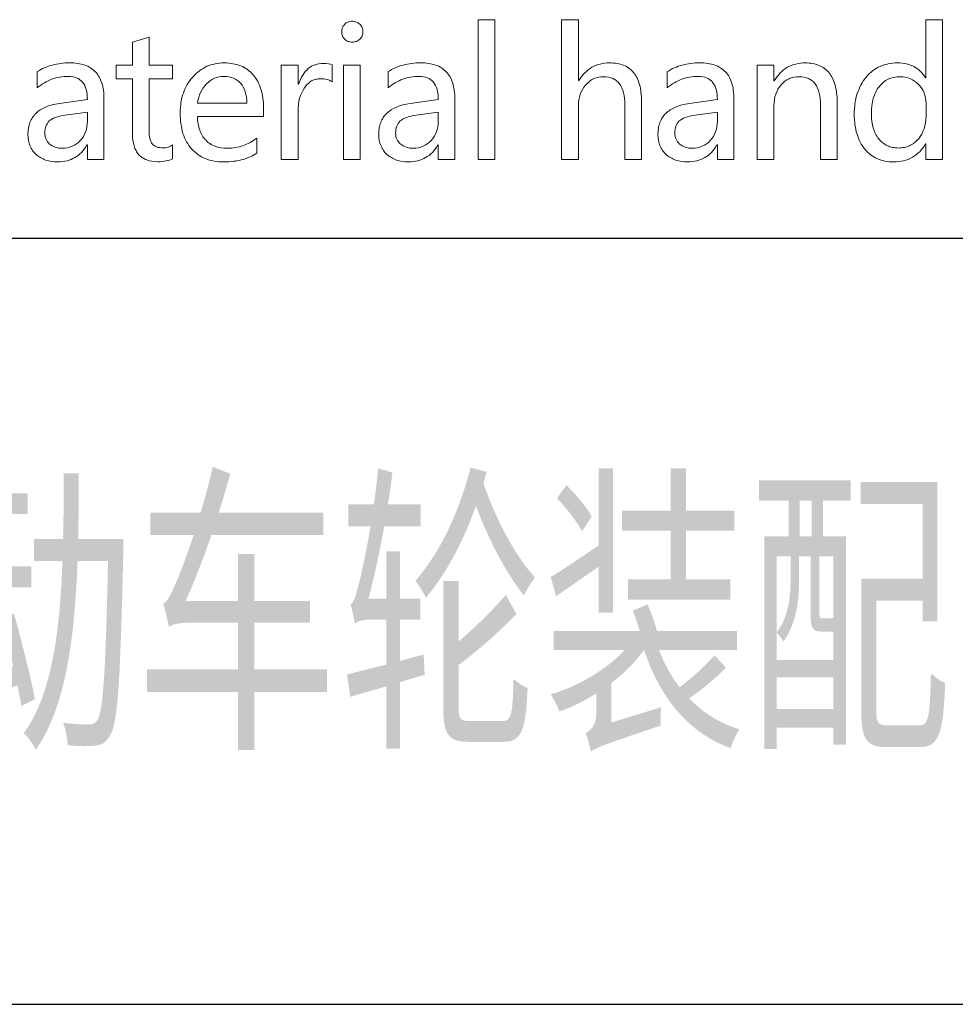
# Model space of a CAD drawing. Header units: millimetres. Extents: x -130 to 1975, y -25 to 1460.
# Tile 6 of 9: x 1787 to 1879, y 75 to 171. Entities that reach past the tile are written whole.
import ezdxf
from ezdxf.enums import TextEntityAlignment as Align

# ---------------------------------------------------------------- set-up
doc = ezdxf.new("R2010")
doc.units = ezdxf.units.MM
doc.header["$LTSCALE"] = 50
for name, color, linetype in [('1轮廓实线层', 7, 'Continuous'), ('6文字层', 3, 'Continuous'), ('图层 1', 7, 'Continuous'), ('图框层', 7, 'Continuous')]:
    doc.layers.add(name, color=color, linetype=linetype)
doc.styles.add('PC_TEXTSTYLE', font='isocp.shx', dxfattribs={"width": 0.8, "bigfont": 'hzfs.shx'})

# ---------------------------------------------------------------- blocks, each defined once
blk = doc.blocks.new('PC_TITLE_BLOCK')
at = {"layer": '1轮廓实线层'}
for p, q in [((-60, 30), (0, 30)), ((-60, 15), (0, 15))]:
    blk.add_line(p, q, dxfattribs=at)
at = {"layer": '图层 1', "lineweight": 0}
for points in [[(-26.201, 34.046), (-26.201, 34.067), (-26.198, 34.086), (-26.193, 34.107), (-26.188, 34.125), (-26.18, 34.144), (-26.17, 34.16), (-26.156, 34.176), (-26.143, 34.191), (-26.127, 34.205), (-26.111, 34.218), (-26.096, 34.228), (-26.077, 34.236), (-26.059, 34.242), (-26.038, 34.247), (-26.016, 34.25), (-25.995, 34.25), (-25.974, 34.25), (-25.953, 34.247), (-25.934, 34.242), (-25.913, 34.236), (-25.897, 34.228), (-25.879, 34.218), (-25.863, 34.205), (-25.847, 34.191), (-25.831, 34.178), (-25.821, 34.16), (-25.81, 34.144), (-25.8, 34.125), (-25.795, 34.107), (-25.789, 34.089), (-25.787, 34.067), (-25.787, 34.046), (-25.787, 34.023), (-25.789, 34.004), (-25.795, 33.983), (-25.8, 33.964), (-25.81, 33.948), (-25.821, 33.93), (-25.831, 33.914), (-25.847, 33.901), (-25.863, 33.885), (-25.879, 33.875), (-25.897, 33.864), (-25.913, 33.856), (-25.934, 33.851), (-25.953, 33.846), (-25.974, 33.843), (-25.995, 33.843), (-26.019, 33.843), (-26.04, 33.846), (-26.059, 33.851), (-26.077, 33.856), (-26.096, 33.864), (-26.111, 33.875), (-26.127, 33.885), (-26.143, 33.901), (-26.156, 33.914), (-26.17, 33.93), (-26.18, 33.948), (-26.188, 33.964), (-26.193, 33.983), (-26.198, 34.004), (-26.201, 34.023), (-26.201, 34.046), (-26.201, 34.046)], [(-23.532, 31.541), (-23.532, 34.281), (-23.204, 34.281), (-23.204, 31.541), (-23.532, 31.541), (-23.532, 31.541)], [(-20.332, 31.541), (-20.659, 31.541), (-20.659, 32.605), (-20.659, 32.673), (-20.664, 32.737), (-20.672, 32.795), (-20.685, 32.85), (-20.699, 32.9), (-20.717, 32.945), (-20.738, 32.987), (-20.762, 33.024), (-20.788, 33.059), (-20.82, 33.085), (-20.836, 33.098), (-20.854, 33.109), (-20.873, 33.119), (-20.891, 33.13), (-20.934, 33.146), (-20.976, 33.156), (-21.023, 33.162), (-21.074, 33.164), (-21.126, 33.162), (-21.174, 33.154), (-21.2, 33.148), (-21.221, 33.141), (-21.245, 33.133), (-21.269, 33.125), (-21.29, 33.114), (-21.311, 33.101), (-21.332, 33.088), (-21.351, 33.072), (-21.39, 33.04), (-21.427, 33.001), (-21.459, 32.958), (-21.488, 32.914), (-21.512, 32.866), (-21.533, 32.816), (-21.546, 32.766), (-21.56, 32.71), (-21.565, 32.652), (-21.567, 32.591), (-21.567, 31.541), (-21.895, 31.541), (-21.895, 34.281), (-21.567, 34.281), (-21.567, 33.088), (-21.56, 33.088), (-21.533, 33.13), (-21.504, 33.17), (-21.475, 33.207), (-21.443, 33.238), (-21.409, 33.27), (-21.375, 33.299), (-21.34, 33.325), (-21.303, 33.349), (-21.264, 33.368), (-21.224, 33.386), (-21.185, 33.402), (-21.142, 33.413), (-21.097, 33.423), (-21.053, 33.431), (-21.005, 33.434), (-20.957, 33.436), (-20.918, 33.434), (-20.881, 33.431), (-20.844, 33.428), (-20.81, 33.423), (-20.775, 33.418), (-20.744, 33.41), (-20.712, 33.399), (-20.683, 33.389), (-20.654, 33.376), (-20.627, 33.362), (-20.601, 33.347), (-20.575, 33.328), (-20.551, 33.31), (-20.53, 33.291), (-20.509, 33.27), (-20.487, 33.246), (-20.469, 33.222), (-20.45, 33.196), (-20.435, 33.17), (-20.419, 33.141), (-20.406, 33.112), (-20.392, 33.08), (-20.382, 33.046), (-20.371, 33.011), (-20.361, 32.974), (-20.353, 32.937), (-20.348, 32.898), (-20.342, 32.858), (-20.334, 32.771), (-20.332, 32.681), (-20.332, 31.541), (-20.332, 31.541)], [(-14.436, 31.541), (-14.763, 31.541), (-14.763, 31.85), (-14.771, 31.85), (-14.795, 31.807), (-14.824, 31.768), (-14.853, 31.731), (-14.885, 31.696), (-14.919, 31.665), (-14.953, 31.636), (-14.99, 31.609), (-15.027, 31.586), (-15.069, 31.564), (-15.112, 31.546), (-15.154, 31.533), (-15.199, 31.52), (-15.246, 31.509), (-15.297, 31.503), (-15.347, 31.498), (-15.399, 31.498), (-15.442, 31.498), (-15.484, 31.501), (-15.526, 31.506), (-15.566, 31.514), (-15.605, 31.522), (-15.642, 31.533), (-15.679, 31.546), (-15.714, 31.559), (-15.748, 31.578), (-15.782, 31.596), (-15.814, 31.614), (-15.846, 31.638), (-15.875, 31.662), (-15.904, 31.688), (-15.933, 31.718), (-15.959, 31.749), (-15.983, 31.781), (-16.007, 31.812), (-16.028, 31.847), (-16.049, 31.884), (-16.068, 31.921), (-16.083, 31.96), (-16.099, 32), (-16.112, 32.042), (-16.126, 32.085), (-16.136, 32.129), (-16.144, 32.174), (-16.152, 32.222), (-16.157, 32.269), (-16.163, 32.319), (-16.165, 32.37), (-16.165, 32.422), (-16.165, 32.48), (-16.163, 32.536), (-16.157, 32.589), (-16.152, 32.642), (-16.142, 32.692), (-16.134, 32.742), (-16.12, 32.789), (-16.107, 32.837), (-16.091, 32.882), (-16.073, 32.924), (-16.054, 32.969), (-16.033, 33.009), (-16.012, 33.048), (-15.986, 33.088), (-15.959, 33.125), (-15.93, 33.159), (-15.901, 33.193), (-15.869, 33.225), (-15.838, 33.254), (-15.806, 33.281), (-15.772, 33.304), (-15.735, 33.328), (-15.698, 33.349), (-15.661, 33.365), (-15.621, 33.384), (-15.582, 33.397), (-15.542, 33.407), (-15.5, 33.418), (-15.455, 33.426), (-15.41, 33.431), (-15.365, 33.434), (-15.32, 33.436), (-15.273, 33.434), (-15.228, 33.431), (-15.183, 33.426), (-15.143, 33.418), (-15.104, 33.407), (-15.064, 33.394), (-15.027, 33.378), (-14.993, 33.362), (-14.959, 33.341), (-14.927, 33.32), (-14.898, 33.296), (-14.869, 33.27), (-14.842, 33.241), (-14.816, 33.209), (-14.792, 33.178), (-14.771, 33.141), (-14.763, 33.141), (-14.763, 34.281), (-14.436, 34.281), (-14.436, 31.541), (-14.436, 31.541)], [(-29.512, 31.559), (-29.541, 31.546), (-29.57, 31.533), (-29.602, 31.525), (-29.639, 31.517), (-29.676, 31.509), (-29.715, 31.503), (-29.758, 31.501), (-29.8, 31.501), (-29.861, 31.503), (-29.919, 31.509), (-29.969, 31.52), (-30.019, 31.535), (-30.04, 31.546), (-30.064, 31.554), (-30.085, 31.567), (-30.103, 31.578), (-30.122, 31.591), (-30.14, 31.607), (-30.159, 31.622), (-30.175, 31.638), (-30.188, 31.657), (-30.204, 31.675), (-30.217, 31.696), (-30.228, 31.718), (-30.249, 31.762), (-30.267, 31.81), (-30.28, 31.865), (-30.291, 31.923), (-30.296, 31.984), (-30.299, 32.053), (-30.299, 33.122), (-30.616, 33.122), (-30.616, 33.391), (-30.299, 33.391), (-30.299, 33.838), (-29.971, 33.941), (-29.971, 33.391), (-29.512, 33.391), (-29.512, 33.122), (-29.971, 33.122), (-29.971, 32.111), (-29.971, 32.066), (-29.969, 32.026), (-29.964, 31.987), (-29.956, 31.952), (-29.948, 31.923), (-29.937, 31.894), (-29.924, 31.871), (-29.911, 31.85), (-29.892, 31.831), (-29.874, 31.815), (-29.853, 31.802), (-29.829, 31.789), (-29.8, 31.781), (-29.771, 31.776), (-29.739, 31.77), (-29.705, 31.77), (-29.678, 31.77), (-29.652, 31.773), (-29.626, 31.778), (-29.602, 31.786), (-29.578, 31.794), (-29.554, 31.805), (-29.533, 31.818), (-29.512, 31.831), (-29.512, 31.559), (-29.512, 31.559)], [(-32.163, 33.265), (-32.129, 33.283), (-32.094, 33.304), (-32.057, 33.323), (-32.02, 33.339), (-31.983, 33.354), (-31.944, 33.368), (-31.907, 33.381), (-31.867, 33.391), (-31.825, 33.402), (-31.785, 33.41), (-31.743, 33.418), (-31.701, 33.426), (-31.659, 33.428), (-31.614, 33.434), (-31.572, 33.434), (-31.527, 33.436), (-31.484, 33.434), (-31.445, 33.434), (-31.405, 33.428), (-31.368, 33.423), (-31.334, 33.418), (-31.3, 33.41), (-31.265, 33.402), (-31.234, 33.391), (-31.202, 33.381), (-31.173, 33.368), (-31.144, 33.352), (-31.117, 33.336), (-31.094, 33.32), (-31.067, 33.302), (-31.046, 33.281), (-31.025, 33.259), (-31.004, 33.238), (-30.985, 33.212), (-30.967, 33.188), (-30.951, 33.162), (-30.935, 33.133), (-30.922, 33.104), (-30.909, 33.072), (-30.898, 33.04), (-30.888, 33.006), (-30.88, 32.972), (-30.872, 32.935), (-30.867, 32.898), (-30.861, 32.858), (-30.859, 32.818), (-30.856, 32.776), (-30.856, 32.734), (-30.856, 31.541), (-31.181, 31.541), (-31.181, 31.828), (-31.189, 31.828), (-31.215, 31.786), (-31.242, 31.749), (-31.268, 31.715), (-31.297, 31.683), (-31.329, 31.654), (-31.36, 31.625), (-31.392, 31.601), (-31.426, 31.58), (-31.463, 31.562), (-31.5, 31.543), (-31.54, 31.53), (-31.579, 31.52), (-31.622, 31.509), (-31.667, 31.503), (-31.711, 31.498), (-31.756, 31.498), (-31.822, 31.501), (-31.886, 31.506), (-31.944, 31.517), (-31.999, 31.533), (-32.026, 31.543), (-32.049, 31.554), (-32.076, 31.567), (-32.1, 31.58), (-32.121, 31.593), (-32.144, 31.609), (-32.166, 31.625), (-32.184, 31.644), (-32.205, 31.662), (-32.224, 31.68), (-32.24, 31.702), (-32.255, 31.723), (-32.269, 31.744), (-32.282, 31.768), (-32.295, 31.789), (-32.306, 31.815), (-32.313, 31.839), (-32.321, 31.865), (-32.329, 31.892), (-32.335, 31.918), (-32.343, 31.976), (-32.345, 32.037), (-32.343, 32.1), (-32.335, 32.158), (-32.329, 32.187), (-32.324, 32.217), (-32.316, 32.243), (-32.306, 32.269), (-32.295, 32.293), (-32.284, 32.319), (-32.271, 32.343), (-32.258, 32.364), (-32.242, 32.385), (-32.226, 32.407), (-32.211, 32.428), (-32.189, 32.446), (-32.171, 32.465), (-32.15, 32.483), (-32.129, 32.499), (-32.105, 32.515), (-32.055, 32.544), (-31.999, 32.57), (-31.939, 32.594), (-31.873, 32.613), (-31.804, 32.628), (-31.73, 32.642), (-31.181, 32.718), (-31.183, 32.774), (-31.186, 32.824), (-31.194, 32.871), (-31.205, 32.916), (-31.218, 32.956), (-31.234, 32.995), (-31.252, 33.027), (-31.276, 33.059), (-31.3, 33.085), (-31.329, 33.106), (-31.358, 33.127), (-31.392, 33.143), (-31.429, 33.156), (-31.469, 33.164), (-31.511, 33.17), (-31.556, 33.172), (-31.598, 33.17), (-31.638, 33.167), (-31.68, 33.164), (-31.719, 33.156), (-31.759, 33.148), (-31.799, 33.141), (-31.836, 33.127), (-31.875, 33.114), (-31.912, 33.101), (-31.949, 33.082), (-31.986, 33.064), (-32.023, 33.046), (-32.057, 33.024), (-32.094, 33.001), (-32.129, 32.974), (-32.163, 32.948), (-32.163, 33.265), (-32.163, 33.265)], [(-27.732, 32.383), (-29.026, 32.383), (-29.024, 32.312), (-29.013, 32.243), (-29.008, 32.211), (-29, 32.18), (-28.992, 32.151), (-28.981, 32.121), (-28.971, 32.092), (-28.96, 32.066), (-28.947, 32.04), (-28.934, 32.013), (-28.918, 31.989), (-28.902, 31.968), (-28.884, 31.944), (-28.865, 31.926), (-28.844, 31.905), (-28.826, 31.886), (-28.802, 31.871), (-28.781, 31.855), (-28.757, 31.839), (-28.733, 31.826), (-28.707, 31.815), (-28.68, 31.805), (-28.654, 31.794), (-28.625, 31.786), (-28.596, 31.781), (-28.564, 31.773), (-28.501, 31.768), (-28.435, 31.765), (-28.395, 31.765), (-28.358, 31.768), (-28.321, 31.77), (-28.282, 31.776), (-28.245, 31.784), (-28.208, 31.791), (-28.173, 31.802), (-28.136, 31.812), (-28.102, 31.826), (-28.065, 31.842), (-28.031, 31.857), (-27.996, 31.876), (-27.962, 31.894), (-27.93, 31.916), (-27.896, 31.939), (-27.864, 31.963), (-27.864, 31.67), (-27.896, 31.649), (-27.928, 31.63), (-27.962, 31.612), (-27.996, 31.593), (-28.034, 31.58), (-28.07, 31.564), (-28.107, 31.551), (-28.147, 31.541), (-28.189, 31.53), (-28.232, 31.522), (-28.276, 31.514), (-28.321, 31.509), (-28.366, 31.503), (-28.414, 31.501), (-28.461, 31.498), (-28.511, 31.498), (-28.562, 31.498), (-28.609, 31.501), (-28.657, 31.506), (-28.701, 31.514), (-28.746, 31.522), (-28.789, 31.533), (-28.831, 31.546), (-28.87, 31.562), (-28.908, 31.578), (-28.944, 31.596), (-28.981, 31.617), (-29.016, 31.641), (-29.047, 31.665), (-29.079, 31.691), (-29.111, 31.72), (-29.14, 31.752), (-29.166, 31.784), (-29.193, 31.818), (-29.216, 31.855), (-29.238, 31.892), (-29.259, 31.931), (-29.277, 31.971), (-29.293, 32.013), (-29.309, 32.055), (-29.322, 32.1), (-29.333, 32.148), (-29.34, 32.195), (-29.348, 32.246), (-29.356, 32.296), (-29.359, 32.348), (-29.362, 32.401), (-29.364, 32.457), (-29.362, 32.51), (-29.359, 32.562), (-29.354, 32.613), (-29.348, 32.663), (-29.34, 32.71), (-29.33, 32.755), (-29.317, 32.803), (-29.301, 32.845), (-29.285, 32.89), (-29.267, 32.932), (-29.248, 32.972), (-29.224, 33.011), (-29.2, 33.051), (-29.174, 33.088), (-29.148, 33.125), (-29.116, 33.159), (-29.084, 33.193), (-29.053, 33.225), (-29.021, 33.254), (-28.987, 33.281), (-28.95, 33.304), (-28.915, 33.328), (-28.878, 33.349), (-28.842, 33.368), (-28.802, 33.384), (-28.762, 33.397), (-28.72, 33.407), (-28.68, 33.418), (-28.635, 33.426), (-28.593, 33.431), (-28.548, 33.434), (-28.503, 33.436), (-28.459, 33.434), (-28.414, 33.431), (-28.371, 33.426), (-28.332, 33.42), (-28.292, 33.413), (-28.253, 33.402), (-28.216, 33.391), (-28.179, 33.378), (-28.144, 33.362), (-28.113, 33.344), (-28.078, 33.325), (-28.049, 33.304), (-28.018, 33.281), (-27.989, 33.257), (-27.962, 33.23), (-27.936, 33.201), (-27.912, 33.172), (-27.888, 33.141), (-27.867, 33.109), (-27.846, 33.075), (-27.828, 33.038), (-27.812, 33.001), (-27.796, 32.961), (-27.783, 32.921), (-27.772, 32.879), (-27.762, 32.837), (-27.751, 32.792), (-27.746, 32.747), (-27.74, 32.7), (-27.735, 32.652), (-27.732, 32.599), (-27.732, 32.549), (-27.732, 32.383), (-27.732, 32.383)], [(-26.391, 33.067), (-26.412, 33.08), (-26.436, 33.093), (-26.46, 33.104), (-26.489, 33.112), (-26.518, 33.117), (-26.55, 33.122), (-26.581, 33.125), (-26.616, 33.125), (-26.639, 33.125), (-26.663, 33.122), (-26.684, 33.119), (-26.708, 33.114), (-26.729, 33.109), (-26.75, 33.101), (-26.771, 33.09), (-26.79, 33.082), (-26.811, 33.069), (-26.83, 33.056), (-26.848, 33.04), (-26.864, 33.024), (-26.898, 32.99), (-26.93, 32.948), (-26.959, 32.9), (-26.985, 32.85), (-27.006, 32.797), (-27.025, 32.742), (-27.038, 32.681), (-27.046, 32.618), (-27.054, 32.549), (-27.054, 32.478), (-27.054, 31.541), (-27.384, 31.541), (-27.384, 33.391), (-27.054, 33.391), (-27.054, 33.016), (-27.049, 33.016), (-27.03, 33.064), (-27.009, 33.112), (-26.988, 33.154), (-26.964, 33.193), (-26.94, 33.23), (-26.914, 33.265), (-26.885, 33.294), (-26.856, 33.323), (-26.824, 33.347), (-26.792, 33.368), (-26.758, 33.384), (-26.724, 33.399), (-26.684, 33.41), (-26.647, 33.418), (-26.605, 33.423), (-26.563, 33.423), (-26.51, 33.423), (-26.462, 33.418), (-26.423, 33.41), (-26.391, 33.399), (-26.391, 33.067), (-26.391, 33.067)], [(-26.164, 31.541), (-26.164, 33.391), (-25.837, 33.391), (-25.837, 31.541), (-26.164, 31.541), (-26.164, 31.541)], [(-25.293, 33.265), (-25.258, 33.283), (-25.224, 33.304), (-25.187, 33.323), (-25.15, 33.339), (-25.113, 33.354), (-25.074, 33.368), (-25.037, 33.381), (-24.997, 33.391), (-24.958, 33.402), (-24.915, 33.41), (-24.873, 33.418), (-24.831, 33.426), (-24.789, 33.428), (-24.746, 33.434), (-24.701, 33.434), (-24.657, 33.436), (-24.614, 33.434), (-24.575, 33.434), (-24.538, 33.428), (-24.501, 33.423), (-24.464, 33.418), (-24.429, 33.41), (-24.395, 33.402), (-24.363, 33.391), (-24.332, 33.381), (-24.303, 33.368), (-24.276, 33.352), (-24.247, 33.336), (-24.223, 33.32), (-24.2, 33.302), (-24.176, 33.281), (-24.155, 33.259), (-24.134, 33.238), (-24.115, 33.212), (-24.097, 33.188), (-24.081, 33.162), (-24.065, 33.133), (-24.052, 33.104), (-24.039, 33.072), (-24.028, 33.04), (-24.018, 33.006), (-24.01, 32.972), (-24.004, 32.935), (-23.997, 32.898), (-23.994, 32.858), (-23.989, 32.818), (-23.989, 32.776), (-23.986, 32.734), (-23.986, 31.541), (-24.311, 31.541), (-24.311, 31.828), (-24.319, 31.828), (-24.345, 31.786), (-24.371, 31.749), (-24.398, 31.715), (-24.427, 31.683), (-24.459, 31.654), (-24.49, 31.625), (-24.525, 31.601), (-24.559, 31.58), (-24.593, 31.562), (-24.633, 31.543), (-24.67, 31.53), (-24.712, 31.52), (-24.754, 31.509), (-24.796, 31.503), (-24.841, 31.498), (-24.886, 31.498), (-24.952, 31.501), (-25.016, 31.506), (-25.074, 31.517), (-25.129, 31.533), (-25.156, 31.543), (-25.182, 31.554), (-25.206, 31.567), (-25.229, 31.58), (-25.253, 31.593), (-25.274, 31.609), (-25.295, 31.625), (-25.317, 31.644), (-25.335, 31.662), (-25.354, 31.68), (-25.369, 31.702), (-25.385, 31.723), (-25.399, 31.744), (-25.412, 31.768), (-25.425, 31.789), (-25.435, 31.815), (-25.443, 31.839), (-25.454, 31.865), (-25.459, 31.892), (-25.465, 31.918), (-25.472, 31.976), (-25.475, 32.037), (-25.472, 32.1), (-25.465, 32.158), (-25.459, 32.187), (-25.454, 32.217), (-25.446, 32.243), (-25.435, 32.269), (-25.427, 32.293), (-25.414, 32.319), (-25.401, 32.343), (-25.388, 32.364), (-25.375, 32.385), (-25.356, 32.407), (-25.34, 32.428), (-25.322, 32.446), (-25.301, 32.465), (-25.28, 32.483), (-25.258, 32.499), (-25.235, 32.515), (-25.185, 32.544), (-25.129, 32.57), (-25.068, 32.594), (-25.005, 32.613), (-24.934, 32.628), (-24.86, 32.642), (-24.311, 32.718), (-24.313, 32.774), (-24.316, 32.824), (-24.324, 32.871), (-24.334, 32.916), (-24.348, 32.956), (-24.363, 32.995), (-24.382, 33.027), (-24.406, 33.059), (-24.429, 33.085), (-24.459, 33.106), (-24.487, 33.127), (-24.522, 33.143), (-24.559, 33.156), (-24.598, 33.164), (-24.641, 33.17), (-24.685, 33.172), (-24.728, 33.17), (-24.77, 33.167), (-24.81, 33.164), (-24.849, 33.156), (-24.889, 33.148), (-24.928, 33.141), (-24.965, 33.127), (-25.005, 33.114), (-25.042, 33.101), (-25.079, 33.082), (-25.116, 33.064), (-25.153, 33.046), (-25.19, 33.024), (-25.224, 33.001), (-25.258, 32.974), (-25.293, 32.948), (-25.293, 33.265), (-25.293, 33.265)], [(-19.83, 33.265), (-19.793, 33.283), (-19.759, 33.304), (-19.722, 33.323), (-19.685, 33.339), (-19.648, 33.354), (-19.611, 33.368), (-19.571, 33.381), (-19.532, 33.391), (-19.492, 33.402), (-19.45, 33.41), (-19.41, 33.418), (-19.368, 33.426), (-19.323, 33.428), (-19.281, 33.434), (-19.236, 33.434), (-19.191, 33.436), (-19.151, 33.434), (-19.109, 33.434), (-19.072, 33.428), (-19.035, 33.423), (-18.998, 33.418), (-18.964, 33.41), (-18.93, 33.402), (-18.898, 33.391), (-18.869, 33.381), (-18.837, 33.368), (-18.811, 33.352), (-18.784, 33.336), (-18.758, 33.32), (-18.734, 33.302), (-18.711, 33.281), (-18.689, 33.259), (-18.668, 33.238), (-18.65, 33.212), (-18.631, 33.188), (-18.615, 33.162), (-18.602, 33.133), (-18.586, 33.104), (-18.576, 33.072), (-18.563, 33.04), (-18.555, 33.006), (-18.544, 32.972), (-18.539, 32.935), (-18.534, 32.898), (-18.528, 32.858), (-18.526, 32.818), (-18.523, 32.776), (-18.523, 32.734), (-18.523, 31.541), (-18.845, 31.541), (-18.845, 31.828), (-18.856, 31.828), (-18.88, 31.786), (-18.906, 31.749), (-18.935, 31.715), (-18.964, 31.683), (-18.993, 31.654), (-19.025, 31.625), (-19.059, 31.601), (-19.093, 31.58), (-19.13, 31.562), (-19.167, 31.543), (-19.207, 31.53), (-19.246, 31.52), (-19.289, 31.509), (-19.331, 31.503), (-19.376, 31.498), (-19.423, 31.498), (-19.487, 31.501), (-19.55, 31.506), (-19.608, 31.517), (-19.664, 31.533), (-19.69, 31.543), (-19.717, 31.554), (-19.74, 31.567), (-19.764, 31.58), (-19.788, 31.593), (-19.809, 31.609), (-19.83, 31.625), (-19.851, 31.644), (-19.87, 31.662), (-19.888, 31.68), (-19.904, 31.702), (-19.92, 31.723), (-19.936, 31.744), (-19.949, 31.768), (-19.959, 31.789), (-19.97, 31.815), (-19.981, 31.839), (-19.988, 31.865), (-19.994, 31.892), (-19.999, 31.918), (-20.007, 31.976), (-20.009, 32.037), (-20.007, 32.1), (-20.002, 32.158), (-19.996, 32.187), (-19.988, 32.217), (-19.981, 32.243), (-19.973, 32.269), (-19.962, 32.293), (-19.949, 32.319), (-19.938, 32.343), (-19.922, 32.364), (-19.909, 32.385), (-19.893, 32.407), (-19.875, 32.428), (-19.856, 32.446), (-19.835, 32.465), (-19.814, 32.483), (-19.793, 32.499), (-19.769, 32.515), (-19.719, 32.544), (-19.664, 32.57), (-19.603, 32.594), (-19.54, 32.613), (-19.471, 32.628), (-19.394, 32.642), (-18.845, 32.718), (-18.848, 32.774), (-18.853, 32.824), (-18.858, 32.871), (-18.869, 32.916), (-18.882, 32.956), (-18.898, 32.995), (-18.919, 33.027), (-18.94, 33.059), (-18.964, 33.085), (-18.993, 33.106), (-19.025, 33.127), (-19.056, 33.143), (-19.093, 33.156), (-19.133, 33.164), (-19.175, 33.17), (-19.223, 33.172), (-19.262, 33.17), (-19.305, 33.167), (-19.344, 33.164), (-19.384, 33.156), (-19.423, 33.148), (-19.463, 33.141), (-19.503, 33.127), (-19.54, 33.114), (-19.577, 33.101), (-19.616, 33.082), (-19.651, 33.064), (-19.687, 33.046), (-19.724, 33.024), (-19.759, 33.001), (-19.796, 32.974), (-19.83, 32.948), (-19.83, 33.265), (-19.83, 33.265)], [(-16.5, 31.541), (-16.828, 31.541), (-16.828, 32.594), (-16.828, 32.663), (-16.833, 32.729), (-16.841, 32.787), (-16.854, 32.845), (-16.868, 32.895), (-16.886, 32.943), (-16.907, 32.985), (-16.931, 33.022), (-16.944, 33.04), (-16.96, 33.056), (-16.973, 33.069), (-16.989, 33.085), (-17.007, 33.098), (-17.023, 33.109), (-17.042, 33.119), (-17.063, 33.13), (-17.103, 33.143), (-17.147, 33.156), (-17.195, 33.162), (-17.245, 33.164), (-17.298, 33.162), (-17.348, 33.154), (-17.372, 33.148), (-17.396, 33.143), (-17.419, 33.133), (-17.44, 33.125), (-17.462, 33.114), (-17.485, 33.101), (-17.504, 33.088), (-17.525, 33.075), (-17.562, 33.04), (-17.599, 33.003), (-17.631, 32.964), (-17.66, 32.919), (-17.683, 32.871), (-17.702, 32.821), (-17.718, 32.771), (-17.728, 32.716), (-17.736, 32.657), (-17.739, 32.597), (-17.739, 31.541), (-18.066, 31.541), (-18.066, 33.391), (-17.739, 33.391), (-17.739, 33.085), (-17.731, 33.085), (-17.704, 33.127), (-17.676, 33.167), (-17.646, 33.204), (-17.615, 33.238), (-17.583, 33.27), (-17.549, 33.299), (-17.512, 33.325), (-17.475, 33.349), (-17.435, 33.368), (-17.396, 33.386), (-17.353, 33.402), (-17.311, 33.413), (-17.266, 33.423), (-17.221, 33.431), (-17.174, 33.434), (-17.124, 33.436), (-17.087, 33.434), (-17.05, 33.431), (-17.015, 33.428), (-16.981, 33.423), (-16.947, 33.415), (-16.915, 33.407), (-16.886, 33.399), (-16.854, 33.386), (-16.828, 33.373), (-16.799, 33.36), (-16.773, 33.344), (-16.749, 33.325), (-16.725, 33.307), (-16.701, 33.286), (-16.68, 33.265), (-16.659, 33.241), (-16.641, 33.214), (-16.622, 33.188), (-16.606, 33.162), (-16.59, 33.133), (-16.577, 33.101), (-16.564, 33.069), (-16.551, 33.035), (-16.54, 33.001), (-16.532, 32.964), (-16.524, 32.927), (-16.516, 32.887), (-16.511, 32.848), (-16.503, 32.763), (-16.5, 32.673), (-16.5, 31.541), (-16.5, 31.541)], [(-28.06, 32.647), (-28.062, 32.708), (-28.068, 32.763), (-28.078, 32.818), (-28.092, 32.869), (-28.107, 32.916), (-28.128, 32.958), (-28.152, 32.998), (-28.179, 33.035), (-28.21, 33.067), (-28.245, 33.093), (-28.279, 33.117), (-28.319, 33.138), (-28.364, 33.151), (-28.408, 33.162), (-28.456, 33.17), (-28.509, 33.172), (-28.556, 33.17), (-28.604, 33.162), (-28.649, 33.151), (-28.691, 33.135), (-28.733, 33.114), (-28.773, 33.09), (-28.81, 33.059), (-28.847, 33.027), (-28.881, 32.987), (-28.913, 32.948), (-28.939, 32.903), (-28.963, 32.858), (-28.984, 32.808), (-29.002, 32.758), (-29.016, 32.702), (-29.026, 32.647), (-28.06, 32.647), (-28.06, 32.647)], [(-14.761, 32.642), (-14.763, 32.697), (-14.771, 32.75), (-14.782, 32.8), (-14.798, 32.848), (-14.819, 32.892), (-14.845, 32.935), (-14.874, 32.977), (-14.908, 33.014), (-14.945, 33.051), (-14.985, 33.08), (-15.027, 33.106), (-15.072, 33.127), (-15.117, 33.143), (-15.164, 33.156), (-15.217, 33.162), (-15.267, 33.164), (-15.302, 33.164), (-15.331, 33.162), (-15.363, 33.156), (-15.392, 33.151), (-15.421, 33.146), (-15.45, 33.138), (-15.476, 33.127), (-15.503, 33.117), (-15.526, 33.104), (-15.553, 33.088), (-15.576, 33.072), (-15.597, 33.053), (-15.619, 33.035), (-15.64, 33.014), (-15.661, 32.993), (-15.679, 32.969), (-15.698, 32.945), (-15.716, 32.919), (-15.732, 32.892), (-15.746, 32.863), (-15.759, 32.834), (-15.772, 32.803), (-15.782, 32.771), (-15.793, 32.739), (-15.801, 32.705), (-15.809, 32.671), (-15.817, 32.634), (-15.822, 32.597), (-15.827, 32.52), (-15.83, 32.438), (-15.827, 32.362), (-15.822, 32.29), (-15.812, 32.224), (-15.795, 32.161), (-15.785, 32.129), (-15.774, 32.103), (-15.764, 32.074), (-15.751, 32.048), (-15.735, 32.021), (-15.719, 31.995), (-15.703, 31.971), (-15.687, 31.947), (-15.669, 31.926), (-15.648, 31.905), (-15.629, 31.886), (-15.608, 31.871), (-15.587, 31.855), (-15.563, 31.839), (-15.542, 31.826), (-15.518, 31.812), (-15.492, 31.802), (-15.468, 31.794), (-15.442, 31.786), (-15.415, 31.781), (-15.386, 31.776), (-15.36, 31.77), (-15.331, 31.77), (-15.299, 31.768), (-15.27, 31.77), (-15.241, 31.77), (-15.215, 31.776), (-15.186, 31.778), (-15.159, 31.786), (-15.135, 31.794), (-15.109, 31.802), (-15.085, 31.812), (-15.062, 31.823), (-15.038, 31.836), (-15.014, 31.852), (-14.993, 31.868), (-14.972, 31.886), (-14.951, 31.905), (-14.932, 31.923), (-14.911, 31.944), (-14.877, 31.992), (-14.845, 32.04), (-14.821, 32.09), (-14.8, 32.142), (-14.782, 32.201), (-14.771, 32.259), (-14.763, 32.319), (-14.761, 32.385), (-14.761, 32.642), (-14.761, 32.642)], [(-31.614, 32.412), (-31.669, 32.404), (-31.719, 32.393), (-31.764, 32.38), (-31.807, 32.367), (-31.844, 32.354), (-31.875, 32.335), (-31.904, 32.317), (-31.928, 32.298), (-31.949, 32.275), (-31.965, 32.251), (-31.981, 32.224), (-31.994, 32.198), (-32.002, 32.166), (-32.01, 32.135), (-32.012, 32.1), (-32.015, 32.063), (-32.012, 32.032), (-32.007, 32), (-32.002, 31.971), (-31.991, 31.942), (-31.978, 31.918), (-31.962, 31.892), (-31.944, 31.868), (-31.92, 31.847), (-31.896, 31.828), (-31.87, 31.81), (-31.841, 31.797), (-31.812, 31.784), (-31.78, 31.776), (-31.746, 31.768), (-31.711, 31.765), (-31.672, 31.765), (-31.622, 31.765), (-31.572, 31.773), (-31.524, 31.786), (-31.479, 31.802), (-31.434, 31.823), (-31.395, 31.85), (-31.355, 31.878), (-31.321, 31.913), (-31.286, 31.952), (-31.26, 31.995), (-31.236, 32.037), (-31.215, 32.085), (-31.199, 32.132), (-31.189, 32.185), (-31.183, 32.238), (-31.181, 32.293), (-31.181, 32.47), (-31.614, 32.412), (-31.614, 32.412)], [(-24.744, 32.412), (-24.799, 32.404), (-24.849, 32.393), (-24.897, 32.38), (-24.936, 32.367), (-24.973, 32.354), (-25.008, 32.335), (-25.034, 32.317), (-25.058, 32.298), (-25.079, 32.275), (-25.097, 32.251), (-25.111, 32.224), (-25.124, 32.198), (-25.132, 32.166), (-25.14, 32.135), (-25.142, 32.1), (-25.145, 32.063), (-25.142, 32.032), (-25.14, 32), (-25.132, 31.971), (-25.121, 31.942), (-25.108, 31.918), (-25.092, 31.892), (-25.074, 31.868), (-25.05, 31.847), (-25.026, 31.828), (-25, 31.81), (-24.973, 31.797), (-24.942, 31.784), (-24.91, 31.776), (-24.876, 31.768), (-24.841, 31.765), (-24.804, 31.765), (-24.752, 31.765), (-24.701, 31.773), (-24.654, 31.786), (-24.609, 31.802), (-24.567, 31.823), (-24.525, 31.85), (-24.487, 31.878), (-24.451, 31.913), (-24.419, 31.952), (-24.39, 31.995), (-24.366, 32.037), (-24.345, 32.085), (-24.332, 32.132), (-24.321, 32.185), (-24.313, 32.238), (-24.311, 32.293), (-24.311, 32.47), (-24.744, 32.412), (-24.744, 32.412)], [(-19.281, 32.412), (-19.334, 32.404), (-19.384, 32.393), (-19.431, 32.38), (-19.474, 32.367), (-19.51, 32.354), (-19.542, 32.335), (-19.571, 32.317), (-19.595, 32.298), (-19.613, 32.275), (-19.632, 32.251), (-19.645, 32.224), (-19.658, 32.198), (-19.669, 32.166), (-19.674, 32.135), (-19.679, 32.1), (-19.679, 32.063), (-19.679, 32.032), (-19.674, 32), (-19.666, 31.971), (-19.656, 31.942), (-19.643, 31.918), (-19.627, 31.892), (-19.608, 31.868), (-19.587, 31.847), (-19.561, 31.828), (-19.534, 31.81), (-19.508, 31.797), (-19.476, 31.784), (-19.444, 31.776), (-19.413, 31.768), (-19.376, 31.765), (-19.339, 31.765), (-19.286, 31.765), (-19.236, 31.773), (-19.188, 31.786), (-19.144, 31.802), (-19.101, 31.823), (-19.059, 31.85), (-19.022, 31.878), (-18.985, 31.913), (-18.953, 31.952), (-18.924, 31.995), (-18.901, 32.037), (-18.882, 32.085), (-18.866, 32.132), (-18.856, 32.185), (-18.848, 32.238), (-18.845, 32.293), (-18.845, 32.47), (-19.281, 32.412), (-19.281, 32.412)]]:
    blk.add_lwpolyline(points, dxfattribs=at)
at = {"layer": '6文字层', "style": 'PC_TEXTSTYLE', "flags": 8}
for tag, height, width, p, p2 in [('产品名称或材料标记', 7, 0.600652, (-113.463, 28.635), (-66.422, 28.635)), ('图样名称', 5, 2.004495, (-54.785, 19.978), (-5.268, 19.978)), ('标准化', 3.5, 1.023147, (-133.835, 15.372), (-120.752, 15.372)), ('重量', 3.5, 1.408247, (-88.457, 7.542), (-76.549, 7.542)), ('比例', 3.5, 1.385287, (-73.354, 7.542), (-61.929, 7.542)), ('图样代号', 5, 2.006536, (-54.785, 5.63), (-5.516, 5.63)), ('审核', 3.5, 1.579393, (-163.989, 5.367), (-150.634, 5.367)), ('共几页', 3.5, 0.557144, (-108.073, 0.625), (-101.045, 0.625)), ('工艺', 3.5, 1.621807, (-164.21, 0.371), (-150.891, 0.371)), ('日期', 3.5, 1.560088, (-133.835, 0.371), (-120.752, 0.371))]:
    blk.add_attdef(tag, text='', height=height, dxfattribs=dict(at, width=width)).set_placement(p, p2, align=Align.FIT)
at = {"layer": '6文字层', "style": 'PC_TEXTSTYLE', "width": 9.905045, "flags": 8}
blk.add_attdef('设计', text='', height=3.5, rotation=358.4644, dxfattribs=at).set_placement((-164.229, 15.372), (-150.367, 15), align=Align.FIT)
at = {"layer": '6文字层', "color": 3, "style": 'PC_TEXTSTYLE', "width": 0.56476, "flags": 8}
blk.add_attdef('第几页', text='', height=3.5, dxfattribs=at).set_placement((-78.287, 0.753), (-71.163, 0.753), align=Align.FIT)
at = {"layer": '6文字层', "ltscale": 10, "style": 'PC_TEXTSTYLE', "flags": 1}
blk.add_attdef('图纸张数', (-58.679, -0.492), '', height=2.5, dxfattribs=at)

msp = doc.modelspace()

# ---------------------------------------------------------------- block references
at = {"layer": '图框层'}
ref = msp.add_blockref('PC_TITLE_BLOCK', (1950, 0), dxfattribs=dict(at, xscale=5, yscale=5, zscale=5))
ref.add_attrib('图样名称', '500从动车轮装配', dxfattribs={"layer": '6文字层', "height": 25, "style": 'PC_TEXTSTYLE', "width": 0.8}).set_placement((1799.867, 99.888), align=Align.CENTER)

doc.saveas('drawing.dxf')
